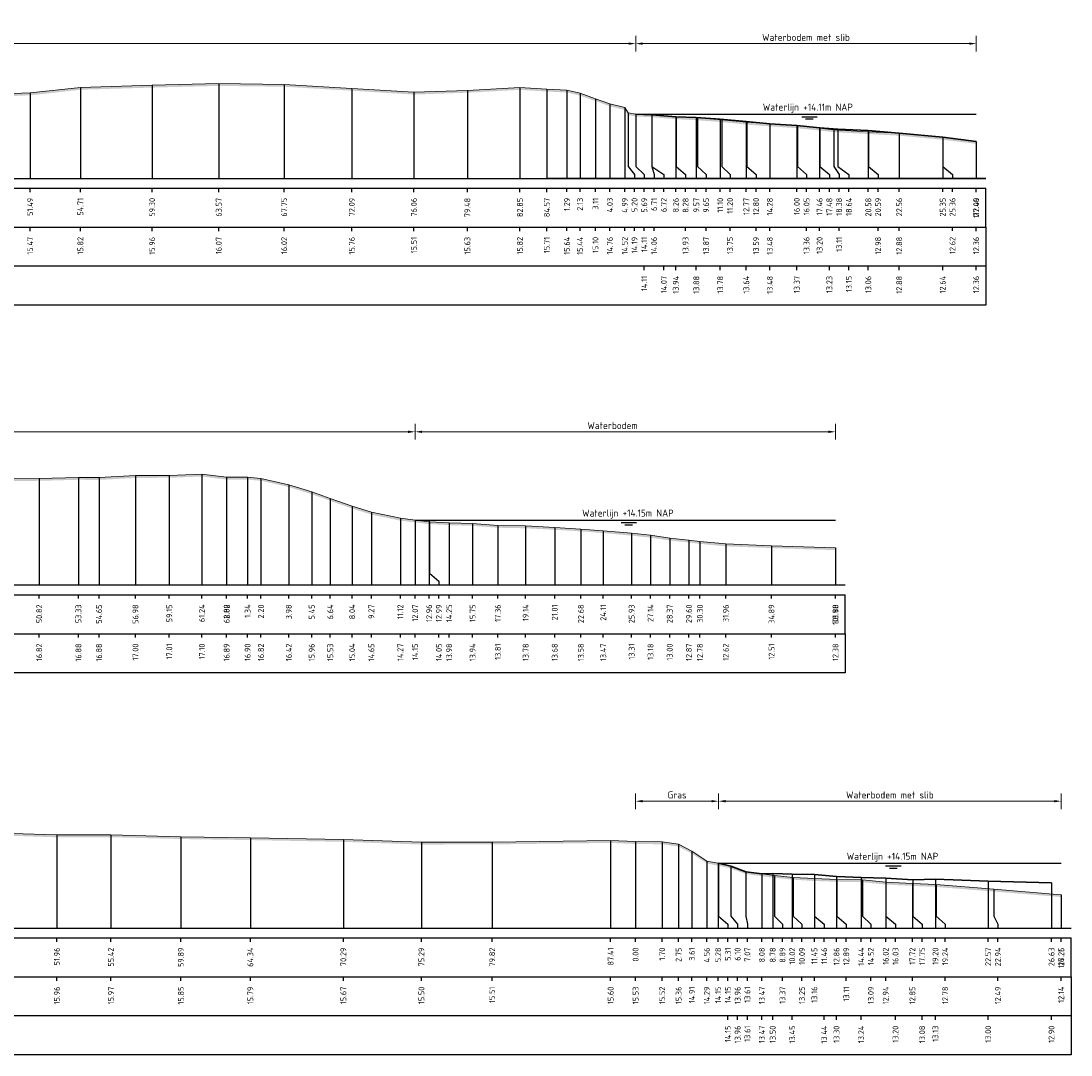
# Model space of a CAD drawing. Header units: metres. Extents: x 197882 to 206172, y 361908 to 364395.
# Tile 13 of 50: x 205964 to 206032, y 363660 to 363726. Entities that reach past the tile are written whole.
import ezdxf
from ezdxf.enums import TextEntityAlignment as Align

# ---------------------------------------------------------------- set-up
doc = ezdxf.new("R2010")
doc.units = ezdxf.units.M
doc.header["$PDMODE"] = 35
doc.header["$PDSIZE"] = 0.075
for name, color, linetype, lineweight in [('X-ME-AL-PROFIEL_BOVENKANT SLIB-GD', 42, 'Continuous', 35), ('X-ME-AL-PROFIEL_HUIDIG MAAIVELD-GD', 252, 'Continuous', 0), ('X-XX-AL-DETAIL1-M', 7, 'Continuous', 18), ('X-XX-AL-NAP-T18', 7, 'Continuous', 18)]:
    doc.layers.add(name, color=color, linetype=linetype, lineweight=lineweight)
doc.layers.add('X-ME-AL-PROFIEL_WATERLIJN-GD', color=150, linetype='Continuous')
doc.layers.add('X-ME-AL-PROFIELRASTER-S', color=7, linetype='Continuous')
doc.styles.add('NLCS-ISO', font='NLCS-ISO.ttf', dxfattribs={"height": 1.8})
doc.styles.add('NLCS-ISO-ANNOTATIEF-T18', font='NLCS-ISO.ttf', dxfattribs={"height": 1.8})
doc.styles.add('NLCS-ISO-ANNOTATIVE-T18', font='NLCS-ISO.ttf', dxfattribs={"height": 1.8})
doc.dimstyles.new('NLCS-ANNOTATIEF-T18-PIJL_L2_H0', dxfattribs={"dimtxt": 2.5, "dimasz": 1.8, "dimexe": 2, "dimexo": 2, "dimgap": 0.7, "dimtad": 1, "dimzin": 0, "dimdsep": 46, "dimtxsty": 'NLCS-ISO-ANNOTATIEF-T18', "dimcen": 0, "dimdle": 2, "dimclrd": 256, "dimclre": 256, "dimclrt": 10, "dimaunit": 2, "dimadec": 0, "dimazin": 0, "dimtfac": 1, "dimtdec": 3, "dimtofl": 0, "dimtmove": 0, "dimatfit": 3, "dimfxl": 2, "dimfxlon": 1, "dimtfillclr": 256, "dimtolj": 1, "dimtzin": 0, "dimlwd": -1, "dimlwe": -1, "dimarcsym": 0})

# ---------------------------------------------------------------- blocks, each defined once
blk = doc.blocks.new('SAL-PROFIELRASTER_BALK_EIND1-SOD')
at = {"color": 0, "linetype": 'ByBlock', "lineweight": -2}
blk.add_line((1, -12.5), (1, -2.5), dxfattribs=at)
at = {"color": 0, "linetype": 'ByBlock', "lineweight": -2, "flags": 128}
for points in [[(0, 0), (1, 0)], [(0, -2.5), (1, -2.5)], [(0, -12.5), (1, -12.5)]]:
    blk.add_lwpolyline(points, dxfattribs=at)
blk = doc.blocks.new('SAL-PROFIELRASTER_BALK_EIND2-SOD')
at = {"color": 0, "linetype": 'ByBlock', "lineweight": -2}
for p, q in [((1, -2.5), (1, -12.5)), ((1, -12.5), (0, -12.5))]:
    blk.add_line(p, q, dxfattribs=at)
blk = doc.blocks.new('SAL-PROFIELRASTER_BALK_DATA-SOD')
at = {"color": 0, "linetype": 'ByBlock', "lineweight": -2}
blk.add_lwpolyline([(0, -3.5), (0, -2.5)], dxfattribs=at)
at = {"color": 0, "linetype": 'ByBlock', "lineweight": -2, "style": 'NLCS-ISO-ANNOTATIVE-T18'}
blk.add_attdef('GETAL', text='', height=1.5, rotation=90, dxfattribs=at).set_placement((0.75, -5), align=Align.RIGHT)
blk = doc.blocks.new('SAL-PROFIELRASTER_AANHAAL-SOD')
at = {"color": 9, "linetype": 'ByBlock', "lineweight": -2, "flags": 128}
blk.add_lwpolyline([(0, 1), (0, 0)], dxfattribs=at)
blk = doc.blocks.new('SAL-PROFIELRASTER_AANHAAL_STAGGER-SOD')
at = {"color": 9, "linetype": 'ByBlock', "lineweight": -2, "flags": 128}
for points in [[(0, 0), (0, -0.25)], [(0, -0.25), (1, -0.75)], [(1, -0.75), (1, -1)]]:
    blk.add_lwpolyline(points, dxfattribs=at)
blk = doc.blocks.new('*D141')
at = {"layer": 'Defpoints', "color": 0, "transparency": 16777216}
for p in [(205913.47, 363724.521), (206003.733, 363720.004), (205913.47, 363715.894)]:
    blk.add_point(p, dxfattribs=at)
at = {"layer": 'X-XX-AL-DETAIL1-M', "transparency": 16777216}
for p, q in [((205913.47, 363724.021), (205913.47, 363725.021)), ((206003.733, 363724.021), (206003.733, 363725.021)), ((206003.283, 363724.521), (205913.92, 363724.521))]:
    blk.add_line(p, q, dxfattribs=at)
for points in [[(205913.92, 363724.596), (205913.92, 363724.446), (205913.47, 363724.521)], [(206003.283, 363724.596), (206003.283, 363724.446), (206003.733, 363724.521)]]:
    blk.add_solid(points, dxfattribs=at)
at = {"layer": 'X-XX-AL-DETAIL1-M', "color": 10, "transparency": 16777216, "insert": (205958.602, 363724.921), "char_height": 0.45, "attachment_point": 5, "style": 'NLCS-ISO-ANNOTATIEF-T18'}
blk.add_mtext('\\A1;Gras', dxfattribs=at)
blk = doc.blocks.new('*D142')
at = {"layer": 'Defpoints', "color": 0, "transparency": 16777216}
for p in [(206003.733, 363724.521), (206003.733, 363720.004), (206025.532, 363715.898)]:
    blk.add_point(p, dxfattribs=at)
at = {"layer": 'X-XX-AL-DETAIL1-M', "transparency": 16777216}
for p, q in [((206003.733, 363724.021), (206003.733, 363725.021)), ((206025.532, 363724.021), (206025.532, 363725.021)), ((206025.082, 363724.521), (206004.183, 363724.521))]:
    blk.add_line(p, q, dxfattribs=at)
for points in [[(206004.183, 363724.596), (206004.183, 363724.446), (206003.733, 363724.521)], [(206025.082, 363724.596), (206025.082, 363724.446), (206025.532, 363724.521)]]:
    blk.add_solid(points, dxfattribs=at)
at = {"layer": 'X-XX-AL-DETAIL1-M', "color": 10, "transparency": 16777216, "insert": (206014.632, 363724.922), "char_height": 0.45, "attachment_point": 5, "style": 'NLCS-ISO-ANNOTATIEF-T18'}
blk.add_mtext('\\A1;Waterbodem met slib', dxfattribs=at)
blk = doc.blocks.new('*D144')
at = {"layer": 'Defpoints', "color": 0, "transparency": 16777216}
for p in [(205914.718, 363699.667), (205989.606, 363694.014), (205914.718, 363689.861)]:
    blk.add_point(p, dxfattribs=at)
at = {"layer": 'X-XX-AL-DETAIL1-M', "transparency": 16777216}
for p, q in [((205914.718, 363699.167), (205914.718, 363700.167)), ((205989.606, 363699.167), (205989.606, 363700.167)), ((205989.156, 363699.667), (205915.168, 363699.667))]:
    blk.add_line(p, q, dxfattribs=at)
for points in [[(205915.168, 363699.742), (205915.168, 363699.592), (205914.718, 363699.667)], [(205989.156, 363699.742), (205989.156, 363699.592), (205989.606, 363699.667)]]:
    blk.add_solid(points, dxfattribs=at)
at = {"layer": 'X-XX-AL-DETAIL1-M', "color": 10, "transparency": 16777216, "insert": (205952.162, 363700.067), "char_height": 0.45, "attachment_point": 5, "style": 'NLCS-ISO-ANNOTATIEF-T18'}
blk.add_mtext('\\A1;Gras ', dxfattribs=at)
blk = doc.blocks.new('*D145')
at = {"layer": 'Defpoints', "color": 0, "transparency": 16777216}
for p in [(205989.606, 363699.667), (205989.606, 363694.014), (206016.522, 363689.861)]:
    blk.add_point(p, dxfattribs=at)
at = {"layer": 'X-XX-AL-DETAIL1-M', "transparency": 16777216}
for p, q in [((205989.606, 363699.167), (205989.606, 363700.167)), ((206016.522, 363699.167), (206016.522, 363700.167)), ((206016.072, 363699.667), (205990.056, 363699.667))]:
    blk.add_line(p, q, dxfattribs=at)
for points in [[(205990.056, 363699.742), (205990.056, 363699.592), (205989.606, 363699.667)], [(206016.072, 363699.742), (206016.072, 363699.592), (206016.522, 363699.667)]]:
    blk.add_solid(points, dxfattribs=at)
at = {"layer": 'X-XX-AL-DETAIL1-M', "color": 10, "transparency": 16777216, "insert": (206002.251, 363700.067), "char_height": 0.45, "attachment_point": 5, "style": 'NLCS-ISO-ANNOTATIEF-T18'}
blk.add_mtext('\\A1;Waterbodem', dxfattribs=at)
blk = doc.blocks.new('*D147')
at = {"layer": 'Defpoints', "color": 0, "transparency": 16777216}
for p in [(206003.724, 363676.016), (206009.036, 363672.039), (206003.724, 363667.894)]:
    blk.add_point(p, dxfattribs=at)
at = {"layer": 'X-XX-AL-DETAIL1-M', "transparency": 16777216}
for p, q in [((206003.724, 363675.516), (206003.724, 363676.516)), ((206009.036, 363675.516), (206009.036, 363676.516)), ((206008.586, 363676.016), (206004.174, 363676.016))]:
    blk.add_line(p, q, dxfattribs=at)
for points in [[(206004.174, 363676.091), (206004.174, 363675.941), (206003.724, 363676.016)], [(206008.586, 363676.091), (206008.586, 363675.941), (206009.036, 363676.016)]]:
    blk.add_solid(points, dxfattribs=at)
at = {"layer": 'X-XX-AL-DETAIL1-M', "color": 10, "transparency": 16777216, "insert": (206006.38, 363676.416), "char_height": 0.45, "attachment_point": 5, "style": 'NLCS-ISO-ANNOTATIEF-T18'}
blk.add_mtext('\\A1;Gras', dxfattribs=at)
blk = doc.blocks.new('*D148')
at = {"layer": 'Defpoints', "color": 0, "transparency": 16777216}
for p in [(206009.036, 363676.016), (206009.036, 363672.039), (206030.979, 363667.894)]:
    blk.add_point(p, dxfattribs=at)
at = {"layer": 'X-XX-AL-DETAIL1-M', "transparency": 16777216}
for p, q in [((206009.036, 363675.516), (206009.036, 363676.516)), ((206030.979, 363675.516), (206030.979, 363676.516)), ((206030.529, 363676.016), (206009.486, 363676.016))]:
    blk.add_line(p, q, dxfattribs=at)
for points in [[(206009.486, 363676.091), (206009.486, 363675.941), (206009.036, 363676.016)], [(206030.529, 363676.091), (206030.529, 363675.941), (206030.979, 363676.016)]]:
    blk.add_solid(points, dxfattribs=at)
at = {"layer": 'X-XX-AL-DETAIL1-M', "color": 10, "transparency": 16777216, "insert": (206020.007, 363676.416), "char_height": 0.45, "attachment_point": 5, "style": 'NLCS-ISO-ANNOTATIEF-T18'}
blk.add_mtext('\\A1;Waterbodem met slib', dxfattribs=at)

msp = doc.modelspace()

# ---------------------------------------------------------------- hatches: boundary and pattern name
at = {"layer": 'X-ME-AL-PROFIEL_HUIDIG MAAIVELD-GD'}
h = msp.add_hatch(dxfattribs=at)
h.set_pattern_fill('AGR-MAAIVELD', color=256, scale=0.05, pattern_type=2)
h.set_pattern_definition([(45, (129.6114, 3.27432), (-0.25000007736, 0.25000007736), []), (45, (129.5757, 3.31004), (0, 0.50000015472), [0.3535535, -0.3535535]), (45, (129.53997, 3.34575), (0, 0.50000015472), [0.3535535, -0.3535535]), (45, (129.50376, 3.38197), (0, 0.50000015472), [0.3535535, -0.3535535]), (45, (129.46854, 3.41718), (0, 0.50000015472), [0.3535535, -0.3535535]), (45, (129.43283, 3.4529), (0, 0.50000015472), [0.3535535, -0.3535535]), (45, (129.3971, 3.4886), (0, 0.50000015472), [0.3535535, -0.3535535]), (315, (129.6114, 3.27432), (0.25000007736, 0.25000007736), []), (315, (129.6471, 3.31004), (0.50000015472, -1e-16), [0.3535535, -0.3535535]), (315, (129.68283, 3.34575), (0.50000015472, -1e-16), [0.3535535, -0.3535535]), (315, (129.71904, 3.38197), (0.50000015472, -1e-16), [0.3535535, -0.3535535]), (315, (129.75426, 3.41718), (0.50000015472, -1e-16), [0.3535535, -0.3535535]), (315, (129.78997, 3.4529), (0.50000015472, -1e-16), [0.3535535, -0.3535535]), (315, (129.8257, 3.4886), (0.50000015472, -1e-16), [0.3535535, -0.3535535])])
h.paths.add_polyline_path([(206025.532, 363718.254), (206025.532, 363718.104), (206023.405, 363718.363), (206020.603, 363718.627), (206018.629, 363718.732), (206016.421, 363718.855), (206015.505, 363718.952), (206014.088, 363719.103), (206012.32, 363719.226), (206010.838, 363719.334), (206009.24, 363719.5), (206007.687, 363719.613), (206006.32, 363719.682), (206004.755, 363719.809), (206003.733, 363719.854), (206003.242, 363719.935), (206003.031, 363720.27), (206002.073, 363720.505), (206001.154, 363720.844), (206000.168, 363721.19), (205999.329, 363721.387), (205998.041, 363721.454), (205996.321, 363721.561), (205992.954, 363721.378), (205989.533, 363721.258), (205985.557, 363721.504), (205981.223, 363721.76), (205977.035, 363721.812), (205972.77, 363721.706), (205968.176, 363721.567), (205964.957, 363721.21), (205961.249, 363721.066), (205951.851, 363721.153), (205947.326, 363721.469), (205945.508, 363721.726), (205942.968, 363722.063), (205937.162, 363722.319), (205930.724, 363722.407), (205924.388, 363722.396), (205918.897, 363722.359), (205913.47, 363722.259), (205913.47, 363722.409), (205918.897, 363722.509), (205924.388, 363722.546), (205930.724, 363722.557), (205937.162, 363722.469), (205942.968, 363722.213), (205945.508, 363721.876), (205947.326, 363721.619), (205951.851, 363721.303), (205961.249, 363721.216), (205964.957, 363721.36), (205968.176, 363721.717), (205972.77, 363721.856), (205977.035, 363721.962), (205981.223, 363721.91), (205985.557, 363721.654), (205989.533, 363721.408), (205992.954, 363721.528), (205996.321, 363721.711), (205998.041, 363721.604), (205999.329, 363721.537), (206000.168, 363721.34), (206001.154, 363720.994), (206002.073, 363720.655), (206003.031, 363720.42), (206003.242, 363720.085), (206003.733, 363720.004), (206004.755, 363719.959), (206006.32, 363719.832), (206007.687, 363719.763), (206009.24, 363719.65), (206010.838, 363719.484), (206012.32, 363719.376), (206014.088, 363719.253), (206015.505, 363719.102), (206016.421, 363719.005), (206018.629, 363718.882), (206020.603, 363718.777), (206023.405, 363718.513)])
h = msp.add_hatch(dxfattribs=at)
h.set_pattern_fill('AGR-MAAIVELD', color=256, scale=0.05, pattern_type=2)
h.set_pattern_definition([(45, (130.8588, 22.53024), (-0.25000007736, 0.25000007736), []), (45, (130.8231, 22.56595), (0, 0.50000015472), [0.3535535, -0.3535535]), (45, (130.78738, 22.60166), (0, 0.50000015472), [0.3535535, -0.3535535]), (45, (130.75117, 22.63788), (0, 0.50000015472), [0.3535535, -0.3535535]), (45, (130.71595, 22.6731), (0, 0.50000015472), [0.3535535, -0.3535535]), (45, (130.68024, 22.7088), (0, 0.50000015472), [0.3535535, -0.3535535]), (45, (130.64452, 22.74452), (0, 0.50000015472), [0.3535535, -0.3535535]), (315, (130.8588, 22.53024), (0.25000007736, 0.25000007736), []), (315, (130.89452, 22.56595), (0.50000015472, -1e-16), [0.3535535, -0.3535535]), (315, (130.93024, 22.60166), (0.50000015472, -1e-16), [0.3535535, -0.3535535]), (315, (130.96645, 22.63788), (0.50000015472, -1e-16), [0.3535535, -0.3535535]), (315, (131.00167, 22.6731), (0.50000015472, -1e-16), [0.3535535, -0.3535535]), (315, (131.03738, 22.7088), (0.50000015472, -1e-16), [0.3535535, -0.3535535]), (315, (131.0731, 22.74452), (0.50000015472, -1e-16), [0.3535535, -0.3535535])])
h.paths.add_polyline_path([(206016.522, 363692.239), (206016.522, 363692.089), (206012.428, 363692.222), (206009.501, 363692.335), (206007.842, 363692.493), (206007.139, 363692.581), (206005.909, 363692.706), (206004.68, 363692.888), (206003.471, 363693.019), (206001.654, 363693.184), (206000.223, 363693.293), (205998.547, 363693.394), (205996.684, 363693.489), (205994.905, 363693.524), (205993.286, 363693.647), (205991.787, 363693.691), (205990.528, 363693.759), (205989.606, 363693.864), (205988.662, 363693.978), (205986.806, 363694.365), (205985.578, 363694.755), (205984.177, 363695.243), (205982.986, 363695.673), (205981.52, 363696.129), (205979.74, 363696.532), (205978.882, 363696.606), (205977.54, 363696.604), (205975.958, 363696.806), (205973.869, 363696.723), (205971.702, 363696.712), (205969.368, 363696.587), (205968.05, 363696.593), (205965.54, 363696.529), (205959.54, 363696.482), (205953.752, 363696.329), (205948.016, 363696.376), (205942.418, 363696.351), (205935.237, 363696.233), (205927.927, 363696.209), (205920.54, 363696.177), (205914.718, 363695.736), (205914.718, 363695.886), (205920.54, 363696.327), (205927.927, 363696.359), (205935.237, 363696.383), (205942.418, 363696.501), (205948.016, 363696.526), (205953.752, 363696.479), (205959.54, 363696.632), (205965.54, 363696.679), (205968.05, 363696.743), (205969.368, 363696.737), (205971.702, 363696.862), (205973.869, 363696.873), (205975.958, 363696.956), (205977.54, 363696.754), (205978.882, 363696.756), (205979.74, 363696.682), (205981.52, 363696.279), (205982.986, 363695.823), (205984.177, 363695.393), (205985.578, 363694.905), (205986.806, 363694.515), (205988.662, 363694.128), (205989.606, 363694.014), (205990.528, 363693.909), (205991.787, 363693.841), (205993.286, 363693.797), (205994.905, 363693.674), (205996.684, 363693.639), (205998.547, 363693.544), (206000.223, 363693.443), (206001.654, 363693.334), (206003.471, 363693.169), (206004.68, 363693.038), (206005.909, 363692.856), (206007.139, 363692.731), (206007.842, 363692.643), (206009.501, 363692.485), (206012.428, 363692.372)])
h = msp.add_hatch(dxfattribs=at)
h.set_pattern_fill('AGR-MAAIVELD', color=256, scale=0.05, pattern_type=2)
h.set_pattern_definition([(45, (130.8588, 43.58443), (-0.25000007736, 0.25000007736), []), (45, (130.8231, 43.62014), (0, 0.50000015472), [0.3535535, -0.3535535]), (45, (130.78738, 43.65585), (0, 0.50000015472), [0.3535535, -0.3535535]), (45, (130.75117, 43.69207), (0, 0.50000015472), [0.3535535, -0.3535535]), (45, (130.71595, 43.7273), (0, 0.50000015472), [0.3535535, -0.3535535]), (45, (130.68024, 43.763), (0, 0.50000015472), [0.3535535, -0.3535535]), (45, (130.64452, 43.7987), (0, 0.50000015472), [0.3535535, -0.3535535]), (315, (130.8588, 43.58443), (0.25000007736, 0.25000007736), []), (315, (130.89452, 43.62014), (0.50000015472, -1e-16), [0.3535535, -0.3535535]), (315, (130.93024, 43.65585), (0.50000015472, -1e-16), [0.3535535, -0.3535535]), (315, (130.96645, 43.69207), (0.50000015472, -1e-16), [0.3535535, -0.3535535]), (315, (131.00167, 43.7273), (0.50000015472, -1e-16), [0.3535535, -0.3535535]), (315, (131.03738, 43.763), (0.50000015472, -1e-16), [0.3535535, -0.3535535]), (315, (131.0731, 43.7987), (0.50000015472, -1e-16), [0.3535535, -0.3535535])])
h.paths.add_polyline_path([(206030.977, 363670.031), (206030.977, 363669.881), (206026.666, 363670.232), (206022.96, 363670.526), (206021.446, 363670.594), (206019.74, 363670.681), (206018.242, 363670.83), (206016.613, 363670.856), (206015.171, 363670.907), (206013.816, 363670.99), (206012.613, 363671.11), (206011.806, 363671.216), (206010.79, 363671.349), (206009.82, 363671.701), (206009.036, 363671.889), (206009.008, 363671.89), (206008.283, 363672.033), (206007.33, 363672.657), (206006.477, 363673.108), (206005.426, 363673.259), (206003.724, 363673.275), (206002.127, 363673.345), (205994.538, 363673.25), (205990.01, 363673.24), (205985.012, 363673.413), (205979.058, 363673.526), (205974.61, 363673.593), (205970.133, 363673.711), (205966.674, 363673.704), (205963.79, 363673.801), (205960.658, 363673.898), (205958.399, 363673.978), (205953.288, 363674.21), (205947.26, 363674.346), (205942.658, 363674.412), (205938.341, 363674.44), (205934.21, 363674.414), (205930.843, 363674.408), (205928.771, 363674.544), (205927.234, 363674.67), (205925.66, 363674.708), (205924.418, 363674.627), (205922.607, 363674.572), (205921.38, 363674.536), (205919.651, 363674.652), (205918.609, 363674.658), (205916.366, 363674.711), (205914.718, 363674.632), (205914.718, 363674.782), (205916.366, 363674.861), (205918.609, 363674.808), (205919.651, 363674.802), (205921.38, 363674.686), (205922.607, 363674.722), (205924.418, 363674.777), (205925.66, 363674.858), (205927.234, 363674.82), (205928.771, 363674.694), (205930.843, 363674.558), (205934.21, 363674.564), (205938.341, 363674.59), (205942.658, 363674.562), (205947.26, 363674.496), (205953.288, 363674.36), (205958.399, 363674.128), (205960.658, 363674.048), (205963.79, 363673.951), (205966.674, 363673.854), (205970.133, 363673.861), (205974.61, 363673.743), (205979.058, 363673.676), (205985.012, 363673.563), (205990.01, 363673.39), (205994.538, 363673.4), (206002.127, 363673.495), (206003.724, 363673.425), (206005.426, 363673.409), (206006.477, 363673.258), (206007.33, 363672.807), (206008.283, 363672.183), (206009.008, 363672.04), (206009.036, 363672.039), (206009.82, 363671.851), (206010.79, 363671.499), (206011.806, 363671.366), (206012.613, 363671.26), (206013.816, 363671.14), (206015.171, 363671.057), (206016.613, 363671.006), (206018.242, 363670.98), (206019.74, 363670.831), (206021.446, 363670.744), (206022.96, 363670.676), (206026.666, 363670.382)])

# ---------------------------------------------------------------- linework, layer by layer
at = {"layer": 'X-ME-AL-PROFIEL_BOVENKANT SLIB-GD'}
for points in [[(206003.733, 363720.004), (206004.765, 363719.965), (206006.297, 363719.842), (206007.612, 363719.781), (206009.144, 363719.679), (206010.813, 363719.539), (206012.32, 363719.376), (206014.044, 363719.271), (206015.523, 363719.132), (206016.68, 363719.049), (206018.625, 363718.96), (206020.603, 363718.777), (206023.389, 363718.537), (206025.532, 363718.254)], [(206009.036, 363672.039), (206009.82, 363671.851), (206010.79, 363671.499), (206011.806, 363671.366), (206012.503, 363671.393), (206013.747, 363671.341), (206015.179, 363671.333), (206016.589, 363671.194), (206018.164, 363671.138), (206019.75, 363671.098), (206021.477, 363670.976), (206022.921, 363671.028), (206026.297, 363670.891), (206030.354, 363670.795)]]:
    msp.add_lwpolyline(points, dxfattribs=at)
at = {"layer": 'X-ME-AL-PROFIEL_HUIDIG MAAIVELD-GD'}
for points in [[(205961.249, 363721.216), (205964.957, 363721.36), (205968.176, 363721.717), (205972.77, 363721.856), (205977.035, 363721.962), (205981.223, 363721.91), (205985.557, 363721.654), (205989.533, 363721.408), (205992.954, 363721.528), (205996.321, 363721.711), (205998.041, 363721.604), (205999.329, 363721.537), (206000.168, 363721.34), (206001.154, 363720.994), (206002.073, 363720.655), (206003.031, 363720.42), (206003.242, 363720.085), (206003.733, 363720.004), (206004.755, 363719.959), (206006.32, 363719.832), (206007.687, 363719.763), (206009.24, 363719.65), (206010.838, 363719.484), (206012.32, 363719.376), (206014.088, 363719.253), (206015.505, 363719.102), (206016.421, 363719.005), (206018.629, 363718.882), (206020.603, 363718.777), (206023.405, 363718.513), (206025.532, 363718.254)], [(205959.54, 363696.632), (205965.54, 363696.679), (205968.05, 363696.743), (205969.368, 363696.737), (205971.702, 363696.862), (205973.869, 363696.873), (205975.958, 363696.956), (205977.54, 363696.754), (205978.882, 363696.756), (205979.74, 363696.682), (205981.52, 363696.279), (205982.986, 363695.823), (205984.177, 363695.393), (205985.578, 363694.905), (205986.806, 363694.515), (205988.662, 363694.128), (205989.606, 363694.014), (205990.528, 363693.909), (205991.787, 363693.841), (205993.286, 363693.797), (205994.905, 363693.674), (205996.684, 363693.639), (205998.547, 363693.544), (206000.223, 363693.443), (206001.654, 363693.334), (206003.471, 363693.169), (206004.68, 363693.038), (206005.909, 363692.856), (206007.139, 363692.731), (206007.842, 363692.643), (206009.501, 363692.485), (206012.428, 363692.372), (206016.522, 363692.239)], [(205963.79, 363673.951), (205966.674, 363673.854), (205970.133, 363673.861), (205974.61, 363673.743), (205979.058, 363673.676), (205985.012, 363673.563), (205990.01, 363673.39), (205994.538, 363673.4), (206002.127, 363673.495), (206003.724, 363673.425), (206005.426, 363673.409), (206006.477, 363673.258), (206007.33, 363672.807), (206008.283, 363672.183), (206009.008, 363672.04), (206009.036, 363672.039), (206009.82, 363671.851), (206010.79, 363671.499), (206011.806, 363671.366), (206012.613, 363671.26), (206013.816, 363671.14), (206015.171, 363671.057), (206016.613, 363671.006), (206018.242, 363670.98), (206019.74, 363670.831), (206021.446, 363670.744), (206022.96, 363670.676), (206026.666, 363670.382), (206030.977, 363670.031)]]:
    msp.add_lwpolyline(points, dxfattribs=at)
at = {"layer": 'X-ME-AL-PROFIEL_WATERLIJN-GD'}
for points in [[(206003.733, 363720.004), (206025.532, 363720.004)], [(206014.358, 363719.841), (206015.358, 363719.841)], [(206014.6, 363719.696), (206015.1, 363719.696)], [(205989.606, 363694.014), (206016.522, 363694.014)], [(206002.79, 363693.85), (206003.79, 363693.85)], [(206003.032, 363693.705), (206003.532, 363693.705)], [(206009.036, 363672.039), (206030.977, 363672.039)], [(206019.732, 363671.875), (206020.732, 363671.875)], [(206019.974, 363671.731), (206020.474, 363671.731)]]:
    msp.add_lwpolyline(points, dxfattribs=at)

# ---------------------------------------------------------------- block references
at = {"layer": 'X-ME-AL-PROFIELRASTER-S'}
for p, yscale in [((205977.035, 363715.894), 6.067897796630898), ((205981.223, 363715.894), 6.0158996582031), ((205964.957, 363715.894), 5.4660987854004), ((205968.176, 363715.894), 5.822998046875), ((205972.77, 363715.894), 5.962100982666), ((205985.557, 363715.894), 5.7600975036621), ((205989.533, 363715.894), 5.513500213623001), ((205992.954, 363715.894), 5.6334991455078), ((205996.321, 363715.894), 5.8164978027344), ((205998.041, 363715.898), 5.706), ((205999.329, 363715.898), 5.638999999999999), ((206000.168, 363715.898), 5.442), ((206001.154, 363715.898), 5.096), ((206002.073, 363715.898), 4.757), ((206003.031, 363715.898), 4.522), ((206003.242, 363716.898), 3.186999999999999), ((206003.733, 363716.898), 3.106), ((206003.733, 363716.898), 3.106), ((206003.733, 363716.898), 3.106), ((206003.733, 363716.898), 3.106), ((206004.755, 363716.898), 3.061), ((206004.765, 363716.898), 3.067), ((206006.297, 363715.898), 3.944000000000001), ((206006.32, 363716.898), 2.933999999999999), ((206007.612, 363715.898), 3.882999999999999), ((206007.687, 363716.898), 2.865), ((206009.144, 363715.898), 3.781000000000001), ((206009.24, 363716.898), 2.752000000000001), ((206010.813, 363715.898), 3.641), ((206010.838, 363716.898), 2.586), ((206012.32, 363715.898), 3.478), ((206012.32, 363715.898), 3.478), ((206014.044, 363715.898), 3.372999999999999), ((206014.088, 363716.898), 2.355), ((206015.505, 363715.898), 3.204000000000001), ((206015.523, 363716.898), 2.234), ((206016.421, 363716.898), 2.106999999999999), ((206016.68, 363716.898), 2.151), ((206018.625, 363715.898), 3.061999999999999), ((206018.629, 363716.898), 1.984), ((206020.603, 363715.898), 2.879), ((206020.603, 363715.898), 2.879), ((206023.389, 363715.898), 2.638999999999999), ((206023.405, 363716.898), 1.615), ((206025.532, 363715.894), 2.359999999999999), ((206025.532, 363715.898), 2.356), ((206025.532, 363715.898), 2.356), ((205965.54, 363689.861), 6.818565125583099), ((205968.05, 363689.861), 6.8820190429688), ((205969.368, 363689.861), 6.876419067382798), ((205971.702, 363689.861), 7.001220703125), ((205973.869, 363689.861), 7.012619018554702), ((205975.958, 363689.861), 7.095321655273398), ((205977.54, 363689.861), 6.893000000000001), ((205977.54, 363689.861), 6.893000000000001), ((205978.882, 363689.861), 6.895), ((205979.74, 363689.861), 6.821000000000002), ((205981.52, 363689.861), 6.417999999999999), ((205982.986, 363689.861), 5.962), ((205984.177, 363689.861), 5.532), ((205985.578, 363689.861), 5.044), ((205986.806, 363689.861), 4.654), ((205988.662, 363689.861), 4.266999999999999), ((205989.606, 363689.861), 4.153), ((205989.606, 363689.861), 4.153), ((205989.606, 363689.861), 4.153), ((205989.606, 363689.861), 4.153), ((205990.504, 363689.861), 4.074), ((205990.528, 363690.861), 3.048), ((205991.787, 363689.861), 3.98), ((205991.787, 363689.861), 3.98), ((205993.286, 363689.861), 3.936), ((205993.286, 363689.861), 3.936), ((205994.905, 363689.861), 3.813000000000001), ((205994.905, 363689.861), 3.813000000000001), ((205996.684, 363689.861), 3.778), ((205996.684, 363689.861), 3.778), ((205998.547, 363689.861), 3.683), ((205998.547, 363689.861), 3.683), ((206000.223, 363689.861), 3.582000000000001), ((206000.223, 363689.861), 3.582000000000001), ((206001.654, 363689.861), 3.473000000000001), ((206001.654, 363689.861), 3.473000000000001), ((206003.471, 363689.861), 3.308), ((206003.471, 363689.861), 3.308), ((206004.68, 363689.861), 3.177), ((206004.68, 363689.861), 3.177), ((206005.909, 363689.861), 2.994999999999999), ((206005.909, 363689.861), 2.994999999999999), ((206007.139, 363689.861), 2.869999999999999), ((206007.139, 363689.861), 2.869999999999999), ((206007.842, 363689.861), 2.782), ((206007.842, 363689.861), 2.782), ((206009.501, 363689.861), 2.624000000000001), ((206009.501, 363689.861), 2.624000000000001), ((206012.428, 363689.861), 2.510999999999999), ((206012.428, 363689.861), 2.510999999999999), ((206016.522, 363689.861), 2.378), ((206016.522, 363689.861), 2.378), ((206016.522, 363689.861), 2.378), ((205966.674, 363667.891), 5.963218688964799), ((205970.133, 363667.891), 5.9707221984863), ((205974.61, 363667.891), 5.8527221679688), ((205979.058, 363667.891), 5.7850189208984), ((205985.012, 363667.891), 5.672119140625), ((206002.127, 363667.891), 5.603919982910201), ((205990.01, 363667.891), 5.499019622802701), ((205994.538, 363667.891), 5.509620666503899), ((206003.724, 363667.891), 5.531000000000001), ((206005.426, 363667.894), 5.515000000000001), ((206006.477, 363667.894), 5.364000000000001), ((206007.33, 363667.894), 4.913), ((206008.283, 363667.894), 4.289), ((206009.008, 363667.894), 4.146000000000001), ((206009.036, 363668.894), 3.145), ((206009.036, 363668.894), 3.145), ((206009.036, 363668.894), 3.145), ((206009.036, 363668.894), 3.145), ((206009.82, 363668.894), 2.957000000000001), ((206009.82, 363668.894), 2.957000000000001), ((206010.79, 363668.894), 2.605), ((206010.79, 363668.894), 2.605), ((206011.806, 363667.894), 3.472), ((206011.806, 363667.894), 3.472), ((206012.503, 363667.894), 3.499000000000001), ((206012.613, 363668.894), 2.366), ((206013.747, 363668.894), 2.446999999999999), ((206013.816, 363668.894), 2.246), ((206015.171, 363667.894), 3.163), ((206015.179, 363668.894), 2.439), ((206016.589, 363667.894), 3.300000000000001), ((206016.613, 363668.894), 2.112), ((206018.164, 363667.894), 3.244), ((206018.242, 363668.894), 2.086), ((206019.74, 363667.894), 2.936999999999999), ((206019.75, 363668.894), 2.204000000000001), ((206021.477, 363668.894), 2.082000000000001), ((206022.921, 363667.894), 3.134), ((206026.297, 363667.894), 2.997), ((206030.354, 363667.894), 2.901), ((206021.446, 363667.894), 2.85), ((206022.96, 363668.894), 1.782), ((206026.666, 363668.894), 1.488), ((206030.977, 363667.891), 2.140000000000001), ((206030.977, 363668.894), 1.137)]:
    msp.add_blockref('SAL-PROFIELRASTER_AANHAAL-SOD', p, dxfattribs=dict(at, yscale=yscale))
for p, xscale, zscale in [((206003.242, 363716.898), 0.4134168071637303, 0.4134168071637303), ((206003.733, 363716.898), 0.5476131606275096, 0.5476131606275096), ((206003.733, 363716.898), 0.5476131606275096, 0.5476131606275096), ((206003.733, 363716.898), 0.5476131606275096, 0.5476131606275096), ((206003.733, 363716.898), 0.5476131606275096, 0.5476131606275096), ((206004.755, 363716.898), 0.1512597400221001, 0.1512597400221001), ((206004.765, 363716.898), 0.7653601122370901, 0.7653601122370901), ((206006.32, 363716.898), 0.6016024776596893, 0.6016024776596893), ((206007.687, 363716.898), 0.5499835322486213, 0.5499835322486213), ((206009.24, 363716.898), 0.529437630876, 0.529437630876), ((206010.838, 363716.898), 0.5999475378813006, 0.5999475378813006), ((206014.088, 363716.898), 0.5816201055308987, 0.5816201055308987), ((206015.523, 363716.898), 0.607091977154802, 0.607091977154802), ((206016.421, 363716.898), 0.3347199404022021, 0.3347199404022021), ((206016.68, 363716.898), 0.7004430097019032, 0.7004430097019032), ((206018.629, 363716.898), 0.6208237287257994, 0.6208237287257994), ((206023.405, 363716.898), 0.6086318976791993, 0.6086318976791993), ((205990.528, 363690.861), 0.6006519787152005, 0.6006519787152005), ((206009.036, 363668.894), 0.5974238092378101, 0.5974238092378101), ((206009.036, 363668.894), 0.5974238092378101, 0.5974238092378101), ((206009.036, 363668.894), 0.5974238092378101, 0.5974238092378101), ((206009.036, 363668.894), 0.5974238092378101, 0.5974238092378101), ((206009.82, 363668.894), 0.4382940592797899, 0.4382940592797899), ((206009.82, 363668.894), 0.4382940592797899, 0.4382940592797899), ((206010.79, 363668.894), 0.09264102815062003, 0.09264102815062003), ((206010.79, 363668.894), 0.09264102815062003, 0.09264102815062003), ((206012.613, 363668.894), 0.5150359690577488, 0.5150359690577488), ((206013.747, 363668.894), 0.006134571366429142, 0.006134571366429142), ((206013.816, 363668.894), 0.5615092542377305, 0.5615092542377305), ((206015.179, 363668.894), 0.6173821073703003, 0.6173821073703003), ((206016.613, 363668.894), 0.6010942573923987, 0.6010942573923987), ((206018.242, 363668.894), 0.5467435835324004, 0.5467435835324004), ((206019.75, 363668.894), 0.6149479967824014, 0.6149479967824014), ((206021.477, 363668.894), 0.5940552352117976, 0.5940552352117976), ((206022.96, 363668.894), 0.5854903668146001, 0.5854903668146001), ((206026.666, 363668.894), 0.2557161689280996, 0.2557161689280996), ((206030.977, 363668.894), 0.001817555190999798, 0.001817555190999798)]:
    msp.add_blockref('SAL-PROFIELRASTER_AANHAAL_STAGGER-SOD', p, dxfattribs=dict(at, xscale=xscale, zscale=zscale))
at = {"layer": 'X-ME-AL-PROFIELRASTER-S', "yscale": 0.25}
for name, p, xscale, zscale in [('SAL-PROFIELRASTER_BALK_EIND1-SOD', (205913.47, 363715.894), 112.686398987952, 112.686398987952), ('SAL-PROFIELRASTER_BALK_EIND1-SOD', (205998.041, 363715.898), 28.11603046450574, 28.11603046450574), ('SAL-PROFIELRASTER_BALK_EIND2-SOD', (205913.47, 363713.394), 112.686398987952, 112.686398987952), ('SAL-PROFIELRASTER_BALK_EIND2-SOD', (205998.041, 363713.398), 28.11603046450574, 28.11603046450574), ('SAL-PROFIELRASTER_BALK_EIND2-SOD', (205913.47, 363710.894), 112.686398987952, 112.686398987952), ('SAL-PROFIELRASTER_BALK_EIND1-SOD', (205914.718, 363689.861), 102.4290035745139, 102.4290035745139), ('SAL-PROFIELRASTER_BALK_EIND2-SOD', (205914.718, 363687.361), 102.4290035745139, 102.4290035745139), ('SAL-PROFIELRASTER_BALK_EIND1-SOD', (205914.718, 363667.891), 116.8841672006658, 116.8841672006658), ('SAL-PROFIELRASTER_BALK_EIND2-SOD', (205914.718, 363665.391), 116.8841672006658, 116.8841672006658), ('SAL-PROFIELRASTER_BALK_EIND2-SOD', (205914.718, 363662.891), 116.8841672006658, 116.8841672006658)]:
    msp.add_blockref(name, p, dxfattribs=dict(at, xscale=xscale, zscale=zscale))
at = {"layer": 'X-ME-AL-PROFIELRASTER-S', "xscale": 0.25, "yscale": 0.25, "zscale": 0.25}
for p, values in [((205964.957, 363715.894), {'GETAL': '51.49'}), ((205968.176, 363715.894), {'GETAL': '54.71'}), ((205972.77, 363715.894), {'GETAL': '59.30'}), ((205977.035, 363715.894), {'GETAL': '63.57'}), ((205981.223, 363715.894), {'GETAL': '67.75'}), ((205985.557, 363715.894), {'GETAL': '72.09'}), ((205989.533, 363715.894), {'GETAL': '76.06'}), ((205992.954, 363715.894), {'GETAL': '79.48'}), ((205996.321, 363715.894), {'GETAL': '82.85'}), ((205998.041, 363715.894), {'GETAL': '84.57'}), ((205999.329, 363715.898), {'GETAL': '1.29'}), ((206000.168, 363715.898), {'GETAL': '2.13'}), ((206001.154, 363715.898), {'GETAL': '3.11'}), ((206002.073, 363715.898), {'GETAL': '4.03'}), ((206003.031, 363715.898), {'GETAL': '4.99'}), ((206003.656, 363715.898), {'GETAL': '5.20'}), ((206004.281, 363715.898), {'GETAL': '5.69'}), ((206004.281, 363715.898), {'GETAL': '5.69'}), ((206004.281, 363715.898), {'GETAL': '5.69'}), ((206004.281, 363715.898), {'GETAL': '5.69'}), ((206004.906, 363715.898), {'GETAL': '6.71'}), ((206005.531, 363715.898), {'GETAL': '6.72'}), ((206006.297, 363715.898), {'GETAL': '8.26'}), ((206006.922, 363715.898), {'GETAL': '8.28'}), ((206007.612, 363715.898), {'GETAL': '9.57'}), ((206008.237, 363715.898), {'GETAL': '9.65'}), ((206009.144, 363715.898), {'GETAL': '11.10'}), ((206009.769, 363715.898), {'GETAL': '11.20'}), ((206010.813, 363715.898), {'GETAL': '12.77'}), ((206011.438, 363715.898), {'GETAL': '12.80'}), ((206012.32, 363715.898), {'GETAL': '14.28'}), ((206012.32, 363715.898), {'GETAL': '14.28'}), ((206014.044, 363715.898), {'GETAL': '16.00'}), ((206014.669, 363715.898), {'GETAL': '16.05'}), ((206015.505, 363715.898), {'GETAL': '17.46'}), ((206016.13, 363715.898), {'GETAL': '17.48'}), ((206016.755, 363715.898), {'GETAL': '18.38'}), ((206017.38, 363715.898), {'GETAL': '18.64'}), ((206018.625, 363715.898), {'GETAL': '20.58'}), ((206019.25, 363715.898), {'GETAL': '20.59'}), ((206020.603, 363715.898), {'GETAL': '22.56'}), ((206020.603, 363715.898), {'GETAL': '22.56'}), ((206023.389, 363715.898), {'GETAL': '25.35'}), ((206024.014, 363715.898), {'GETAL': '25.36'}), ((206025.532, 363715.898), {'GETAL': '27.49'}), ((206025.532, 363715.898), {'GETAL': '27.49'}), ((206025.532, 363715.894), {'GETAL': '112.06'}), ((205964.957, 363713.394), {'GETAL': '15.47'}), ((205968.176, 363713.394), {'GETAL': '15.82'}), ((205972.77, 363713.394), {'GETAL': '15.96'}), ((205977.035, 363713.394), {'GETAL': '16.07'}), ((205981.223, 363713.394), {'GETAL': '16.02'}), ((205985.557, 363713.394), {'GETAL': '15.76'}), ((205989.533, 363713.394), {'GETAL': '15.51'}), ((205992.954, 363713.394), {'GETAL': '15.63'}), ((205996.321, 363713.394), {'GETAL': '15.82'}), ((205998.041, 363713.394), {'GETAL': '15.71'}), ((205999.329, 363713.398), {'GETAL': '15.64'}), ((206000.168, 363713.398), {'GETAL': '15.44'}), ((206001.154, 363713.398), {'GETAL': '15.10'}), ((206002.073, 363713.398), {'GETAL': '14.76'}), ((206003.031, 363713.398), {'GETAL': '14.52'}), ((206003.656, 363713.398), {'GETAL': '14.19'}), ((206004.281, 363713.398), {'GETAL': '14.11'}), ((206004.281, 363713.398), {'GETAL': '14.11'}), ((206004.906, 363713.398), {'GETAL': '14.06'}), ((206006.922, 363713.398), {'GETAL': '13.93'}), ((206008.237, 363713.398), {'GETAL': '13.87'}), ((206009.769, 363713.398), {'GETAL': '13.75'}), ((206011.438, 363713.398), {'GETAL': '13.59'}), ((206012.32, 363713.398), {'GETAL': '13.48'}), ((206014.669, 363713.398), {'GETAL': '13.36'}), ((206015.505, 363713.398), {'GETAL': '13.20'}), ((206016.755, 363713.398), {'GETAL': '13.11'}), ((206019.25, 363713.398), {'GETAL': '12.98'}), ((206020.603, 363713.398), {'GETAL': '12.88'}), ((206024.014, 363713.398), {'GETAL': '12.62'}), ((206025.532, 363713.398), {'GETAL': '12.36'}), ((206025.532, 363713.394), {'GETAL': '12.36'}), ((206004.281, 363710.898), {'GETAL': '14.11'}), ((206005.531, 363710.898), {'GETAL': '14.07'}), ((206006.297, 363710.898), {'GETAL': '13.94'}), ((206007.612, 363710.898), {'GETAL': '13.88'}), ((206009.144, 363710.898), {'GETAL': '13.78'}), ((206010.813, 363710.898), {'GETAL': '13.64'}), ((206012.32, 363710.898), {'GETAL': '13.48'}), ((206014.044, 363710.898), {'GETAL': '13.37'}), ((206016.13, 363710.898), {'GETAL': '13.23'}), ((206017.38, 363710.898), {'GETAL': '13.15'}), ((206018.625, 363710.898), {'GETAL': '13.06'}), ((206020.603, 363710.898), {'GETAL': '12.88'}), ((206023.389, 363710.898), {'GETAL': '12.64'}), ((206025.532, 363710.898), {'GETAL': '12.36'}), ((205965.54, 363689.861), {'GETAL': '50.82'}), ((205968.05, 363689.861), {'GETAL': '53.33'}), ((205969.368, 363689.861), {'GETAL': '54.65'}), ((205971.702, 363689.861), {'GETAL': '56.98'}), ((205973.869, 363689.861), {'GETAL': '59.15'}), ((205975.958, 363689.861), {'GETAL': '61.24'}), ((205977.54, 363689.861), {'GETAL': '62.82'}), ((205977.54, 363689.861), {'GETAL': '0.00'}), ((205978.882, 363689.861), {'GETAL': '1.34'}), ((205979.74, 363689.861), {'GETAL': '2.20'}), ((205981.52, 363689.861), {'GETAL': '3.98'}), ((205982.986, 363689.861), {'GETAL': '5.45'}), ((205984.177, 363689.861), {'GETAL': '6.64'}), ((205985.578, 363689.861), {'GETAL': '8.04'}), ((205986.806, 363689.861), {'GETAL': '9.27'}), ((205988.662, 363689.861), {'GETAL': '11.12'}), ((205989.606, 363689.861), {'GETAL': '12.07'}), ((205989.606, 363689.861), {'GETAL': '12.07'}), ((205989.606, 363689.861), {'GETAL': '12.07'}), ((205989.606, 363689.861), {'GETAL': '12.07'}), ((205990.504, 363689.861), {'GETAL': '12.96'}), ((205991.129, 363689.861), {'GETAL': '12.99'}), ((205991.787, 363689.861), {'GETAL': '14.25'}), ((205991.787, 363689.861), {'GETAL': '14.25'}), ((205993.286, 363689.861), {'GETAL': '15.75'}), ((205993.286, 363689.861), {'GETAL': '15.75'}), ((205994.905, 363689.861), {'GETAL': '17.36'}), ((205994.905, 363689.861), {'GETAL': '17.36'}), ((205996.684, 363689.861), {'GETAL': '19.14'}), ((205996.684, 363689.861), {'GETAL': '19.14'}), ((205998.547, 363689.861), {'GETAL': '21.01'}), ((205998.547, 363689.861), {'GETAL': '21.01'}), ((206000.223, 363689.861), {'GETAL': '22.68'}), ((206000.223, 363689.861), {'GETAL': '22.68'}), ((206001.654, 363689.861), {'GETAL': '24.11'}), ((206001.654, 363689.861), {'GETAL': '24.11'}), ((206003.471, 363689.861), {'GETAL': '25.93'}), ((206003.471, 363689.861), {'GETAL': '25.93'}), ((206004.68, 363689.861), {'GETAL': '27.14'}), ((206004.68, 363689.861), {'GETAL': '27.14'}), ((206005.909, 363689.861), {'GETAL': '28.37'}), ((206005.909, 363689.861), {'GETAL': '28.37'}), ((206007.139, 363689.861), {'GETAL': '29.60'}), ((206007.139, 363689.861), {'GETAL': '29.60'}), ((206007.842, 363689.861), {'GETAL': '30.30'}), ((206007.842, 363689.861), {'GETAL': '30.30'}), ((206009.501, 363689.861), {'GETAL': '31.96'}), ((206009.501, 363689.861), {'GETAL': '31.96'}), ((206012.428, 363689.861), {'GETAL': '34.89'}), ((206012.428, 363689.861), {'GETAL': '34.89'}), ((206016.522, 363689.861), {'GETAL': '101.80'}), ((206016.522, 363689.861), {'GETAL': '38.98'}), ((206016.522, 363689.861), {'GETAL': '38.98'}), ((205965.54, 363687.361), {'GETAL': '16.82'}), ((205968.05, 363687.361), {'GETAL': '16.88'}), ((205969.368, 363687.361), {'GETAL': '16.88'}), ((205971.702, 363687.361), {'GETAL': '17.00'}), ((205973.869, 363687.361), {'GETAL': '17.01'}), ((205975.958, 363687.361), {'GETAL': '17.10'}), ((205977.54, 363687.361), {'GETAL': '16.89'}), ((205977.54, 363687.361), {'GETAL': '16.89'}), ((205978.882, 363687.361), {'GETAL': '16.90'}), ((205979.74, 363687.361), {'GETAL': '16.82'}), ((205981.52, 363687.361), {'GETAL': '16.42'}), ((205982.986, 363687.361), {'GETAL': '15.96'}), ((205984.177, 363687.361), {'GETAL': '15.53'}), ((205985.578, 363687.361), {'GETAL': '15.04'}), ((205986.806, 363687.361), {'GETAL': '14.65'}), ((205988.662, 363687.361), {'GETAL': '14.27'}), ((205989.606, 363687.361), {'GETAL': '14.15'}), ((205991.129, 363687.361), {'GETAL': '14.05'}), ((205991.787, 363687.361), {'GETAL': '13.98'}), ((205993.286, 363687.361), {'GETAL': '13.94'}), ((205994.905, 363687.361), {'GETAL': '13.81'}), ((205996.684, 363687.361), {'GETAL': '13.78'}), ((205998.547, 363687.361), {'GETAL': '13.68'}), ((206000.223, 363687.361), {'GETAL': '13.58'}), ((206001.654, 363687.361), {'GETAL': '13.47'}), ((206003.471, 363687.361), {'GETAL': '13.31'}), ((206004.68, 363687.361), {'GETAL': '13.18'}), ((206005.909, 363687.361), {'GETAL': '13.00'}), ((206007.139, 363687.361), {'GETAL': '12.87'}), ((206007.842, 363687.361), {'GETAL': '12.78'}), ((206009.501, 363687.361), {'GETAL': '12.62'}), ((206012.428, 363687.361), {'GETAL': '12.51'}), ((206016.522, 363687.361), {'GETAL': '12.38'}), ((206016.522, 363687.361), {'GETAL': '12.38'}), ((205966.674, 363667.891), {'GETAL': '51.96'}), ((205970.133, 363667.891), {'GETAL': '55.42'}), ((205974.61, 363667.891), {'GETAL': '59.89'}), ((205979.058, 363667.891), {'GETAL': '64.34'}), ((205985.012, 363667.891), {'GETAL': '70.29'}), ((205990.01, 363667.891), {'GETAL': '75.29'}), ((205994.538, 363667.891), {'GETAL': '79.82'}), ((206002.127, 363667.891), {'GETAL': '87.41'}), ((206003.724, 363667.894), {'GETAL': '0.00'}), ((206005.426, 363667.894), {'GETAL': '1.70'}), ((206006.477, 363667.894), {'GETAL': '2.75'}), ((206007.33, 363667.894), {'GETAL': '3.61'}), ((206008.283, 363667.894), {'GETAL': '4.56'}), ((206009.008, 363667.894), {'GETAL': '5.28'}), ((206009.633, 363667.894), {'GETAL': '5.31'}), ((206009.633, 363667.894), {'GETAL': '5.31'}), ((206009.633, 363667.894), {'GETAL': '5.31'}), ((206009.633, 363667.894), {'GETAL': '5.31'}), ((206010.258, 363667.894), {'GETAL': '6.10'}), ((206010.258, 363667.894), {'GETAL': '6.10'}), ((206010.883, 363667.894), {'GETAL': '7.07'}), ((206010.883, 363667.894), {'GETAL': '7.07'}), ((206011.806, 363667.894), {'GETAL': '8.08'}), ((206011.806, 363667.894), {'GETAL': '8.08'}), ((206012.503, 363667.894), {'GETAL': '8.78'}), ((206013.128, 363667.894), {'GETAL': '8.89'}), ((206013.753, 363667.894), {'GETAL': '10.02'}), ((206014.378, 363667.894), {'GETAL': '10.09'}), ((206015.171, 363667.894), {'GETAL': '11.45'}), ((206015.796, 363667.894), {'GETAL': '11.46'}), ((206016.589, 363667.894), {'GETAL': '12.86'}), ((206017.214, 363667.894), {'GETAL': '12.89'}), ((206018.164, 363667.894), {'GETAL': '14.44'}), ((206018.789, 363667.894), {'GETAL': '14.52'}), ((206019.74, 363667.894), {'GETAL': '16.02'}), ((206020.365, 363667.894), {'GETAL': '16.03'}), ((206021.446, 363667.894), {'GETAL': '17.72'}), ((206022.071, 363667.894), {'GETAL': '17.75'}), ((206022.921, 363667.894), {'GETAL': '19.20'}), ((206023.546, 363667.894), {'GETAL': '19.24'}), ((206026.297, 363667.894), {'GETAL': '22.57'}), ((206026.922, 363667.894), {'GETAL': '22.94'}), ((206030.354, 363667.894), {'GETAL': '26.63'}), ((206030.977, 363667.891), {'GETAL': '116.26'}), ((206030.979, 363667.894), {'GETAL': '27.25'}), ((205966.674, 363665.391), {'GETAL': '15.96'}), ((205970.133, 363665.391), {'GETAL': '15.97'}), ((205974.61, 363665.391), {'GETAL': '15.85'}), ((205979.058, 363665.391), {'GETAL': '15.79'}), ((205985.012, 363665.391), {'GETAL': '15.67'}), ((205990.01, 363665.391), {'GETAL': '15.50'}), ((205994.538, 363665.391), {'GETAL': '15.51'}), ((206002.127, 363665.391), {'GETAL': '15.60'}), ((206003.724, 363665.391), {'GETAL': '15.53'}), ((206005.426, 363665.394), {'GETAL': '15.52'}), ((206006.477, 363665.394), {'GETAL': '15.36'}), ((206007.33, 363665.394), {'GETAL': '14.91'}), ((206008.283, 363665.394), {'GETAL': '14.29'}), ((206009.008, 363665.394), {'GETAL': '14.15'}), ((206009.633, 363665.394), {'GETAL': '14.15'}), ((206009.633, 363665.394), {'GETAL': '14.15'}), ((206010.258, 363665.394), {'GETAL': '13.96'}), ((206010.883, 363665.394), {'GETAL': '13.61'}), ((206011.806, 363665.394), {'GETAL': '13.47'}), ((206013.128, 363665.394), {'GETAL': '13.37'}), ((206014.378, 363665.394), {'GETAL': '13.25'}), ((206015.171, 363665.394), {'GETAL': '13.16'}), ((206017.214, 363665.394), {'GETAL': '13.11'}), ((206018.789, 363665.394), {'GETAL': '13.09'}), ((206019.74, 363665.394), {'GETAL': '12.94'}), ((206021.446, 363665.394), {'GETAL': '12.85'}), ((206023.546, 363665.394), {'GETAL': '12.78'}), ((206026.922, 363665.394), {'GETAL': '12.49'}), ((206030.977, 363665.391), {'GETAL': '12.14'}), ((206030.979, 363665.394), {'GETAL': '12.14'}), ((206009.633, 363662.894), {'GETAL': '14.15'}), ((206010.258, 363662.894), {'GETAL': '13.96'}), ((206010.883, 363662.894), {'GETAL': '13.61'}), ((206011.806, 363662.894), {'GETAL': '13.47'}), ((206012.503, 363662.894), {'GETAL': '13.50'}), ((206013.753, 363662.894), {'GETAL': '13.45'}), ((206015.796, 363662.894), {'GETAL': '13.44'}), ((206016.589, 363662.894), {'GETAL': '13.30'}), ((206018.164, 363662.894), {'GETAL': '13.24'}), ((206020.365, 363662.894), {'GETAL': '13.20'}), ((206022.071, 363662.894), {'GETAL': '13.08'}), ((206022.921, 363662.894), {'GETAL': '13.13'}), ((206026.297, 363662.894), {'GETAL': '13.00'}), ((206030.354, 363662.894), {'GETAL': '12.90'})]:
    msp.add_blockref('SAL-PROFIELRASTER_BALK_DATA-SOD', p, dxfattribs=at).add_auto_attribs(values)

# ---------------------------------------------------------------- texts
at = {"layer": 'X-XX-AL-NAP-T18', "color": 10, "char_height": 0.45, "width": 15.43377, "attachment_point": 7, "style": 'NLCS-ISO'}
for s, insert in [('Waterlijn +14.11m NAP', (206011.87, 363720.093)), ('Waterlijn +14.15m NAP', (206000.301, 363694.103)), ('Waterlijn +14.15m NAP', (206017.243, 363672.128))]:
    msp.add_mtext(s, dxfattribs=dict(at, insert=insert))

# ---------------------------------------------------------------- dimensions: what is measured, and where the dimension line sits
at = {"layer": 'X-XX-AL-DETAIL1-M'}
for base, p1, p2, text, picture, middle in [((206003.733, 363724.521), (206025.532, 363715.898), (206003.733, 363720.004), 'Waterbodem met slib', '*D142', (206014.632, 363724.521)), ((205913.47, 363724.521), (206003.733, 363720.004), (205913.47, 363715.894), 'Gras', '*D141', (205958.602, 363724.521)), ((205914.718, 363699.667), (205989.606, 363694.014), (205914.718, 363689.861), 'Gras ', '*D144', (205952.162, 363699.667)), ((205989.606, 363699.667), (206016.522, 363689.861), (205989.606, 363694.014), 'Waterbodem', '*D145', (206002.251, 363699.667)), ((206009.036, 363676.016), (206030.979, 363667.894), (206009.036, 363672.039), 'Waterbodem met slib', '*D148', (206020.007, 363676.016)), ((206003.724, 363676.016), (206009.036, 363672.039), (206003.724, 363667.894), 'Gras', '*D147', (206006.38, 363676.016))]:
    dim = msp.add_linear_dim(base=base, p1=p1, p2=p2, text=text, dimstyle='NLCS-ANNOTATIEF-T18-PIJL_L2_H0', dxfattribs=at)
    dim.commit()
    dim.dimension.update_dxf_attribs({"geometry": picture, "text_midpoint": middle, "dimtype": 160})

doc.saveas('drawing.dxf')
